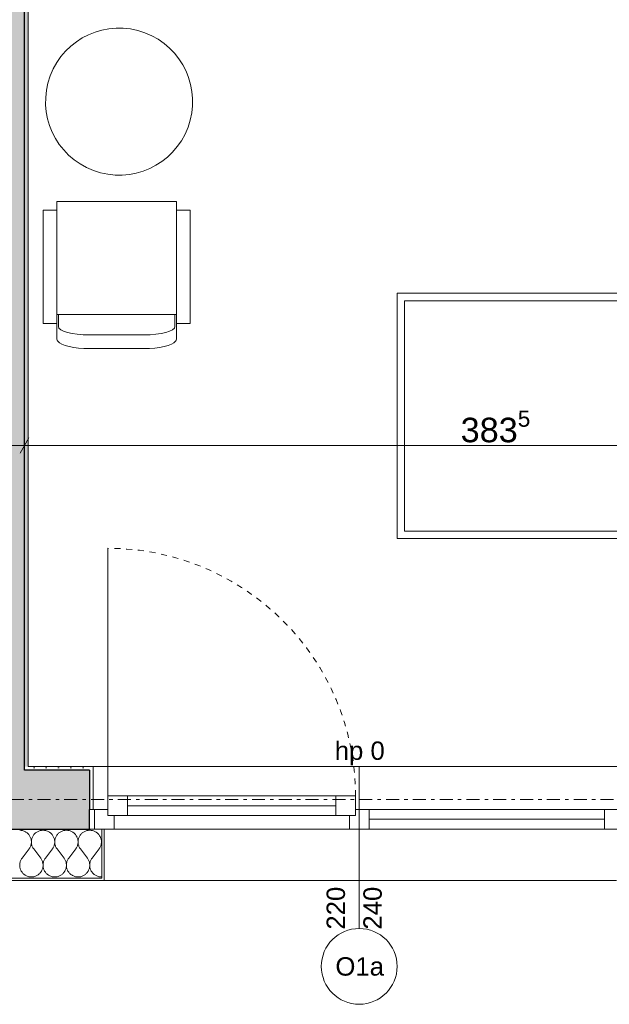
# Model space of a CAD drawing. Extents: x 100 to 2982, y 37 to 2050.
# Tile 101 of 135: x 1750 to 1991, y 524 to 926. Entities that reach past the tile are written whole.
import ezdxf
from ezdxf.xclip import XClip

# ---------------------------------------------------------------- set-up
doc = ezdxf.new("R2010")
doc.units = 0
doc.header["$MEASUREMENT"] = 0
doc.header["$XCLIPFRAME"] = 0
doc.linetypes.add('Przerywana', pattern=[24, 12, -12])
doc.linetypes.add('Przerywana podwójnie', pattern=[54.680554, 26.458333, -10.583333, 7.055556, -10.583333])
for name, color, linetype in [('299-A Wymiary Opisy', 7, 'Continuous'), ('320-W Umeblowanie', 7, 'Continuous'), ('410-K Osie', 7, 'Continuous'), ('420-K Ściany', 7, 'Continuous'), ('820-G Rysunki Obrazki', 7, 'Continuous'), ('Okna ARCHICADa', 7, 'Continuous'), ('Znaczniki okien ARCHICADa', 7, 'Continuous')]:
    doc.layers.add(name, color=color, linetype=linetype)
doc.styles.add('STYL_AUTOMATYCZNY_3', font='txt')
pattern_1 = [(0, (-18316.349, -206.5255), (0, 8.660254), [0, -5]), (0, (-18313.849, -202.195), (0, 8.660254), [0, -5])]

# ---------------------------------------------------------------- blocks, each defined once
blk = doc.blocks.new('*X15')
at = {"layer": '420-K Ściany', "color": 174, "linetype": 'Continuous', "lineweight": 5, "ltscale": 0.2}
for p, q in [((1750.62, 595.02), (1750.32, 595.03)), ((1750.92, 594.99), (1750.62, 595.02)), ((1751.22, 594.95), (1750.92, 594.99)), ((1751.51, 594.88), (1751.22, 594.95)), ((1751.8, 594.8), (1751.51, 594.88)), ((1752.08, 594.69), (1751.8, 594.8)), ((1752.36, 594.57), (1752.08, 594.69)), ((1752.63, 594.44), (1752.36, 594.57)), ((1752.89, 594.28), (1752.63, 594.44)), ((1757.53, 594.44), (1757.27, 594.28)), ((1757.8, 594.57), (1757.53, 594.44)), ((1758.08, 594.69), (1757.8, 594.57)), ((1758.36, 594.8), (1758.08, 594.69)), ((1758.65, 594.88), (1758.36, 594.8)), ((1758.94, 594.95), (1758.65, 594.88)), ((1759.24, 594.99), (1758.94, 594.95)), ((1759.54, 595.02), (1759.24, 594.99)), ((1759.84, 595.03), (1759.54, 595.02)), ((1760.14, 595.02), (1759.84, 595.03)), ((1760.44, 594.99), (1760.14, 595.02)), ((1760.74, 594.95), (1760.44, 594.99)), ((1761.03, 594.88), (1760.74, 594.95)), ((1761.32, 594.8), (1761.03, 594.88)), ((1761.61, 594.69), (1761.32, 594.8)), ((1761.88, 594.57), (1761.61, 594.69)), ((1762.15, 594.44), (1761.88, 594.57)), ((1762.41, 594.28), (1762.15, 594.44)), ((1767.06, 594.44), (1766.8, 594.28)), ((1767.32, 594.57), (1767.06, 594.44)), ((1767.6, 594.69), (1767.32, 594.57)), ((1767.88, 594.8), (1767.6, 594.69)), ((1768.17, 594.88), (1767.88, 594.8)), ((1768.47, 594.95), (1768.17, 594.88)), ((1768.76, 594.99), (1768.47, 594.95)), ((1769.06, 595.02), (1768.76, 594.99)), ((1769.37, 595.03), (1769.06, 595.02)), ((1769.67, 595.02), (1769.37, 595.03)), ((1769.97, 594.99), (1769.67, 595.02)), ((1770.26, 594.95), (1769.97, 594.99)), ((1770.56, 594.88), (1770.26, 594.95)), ((1770.85, 594.8), (1770.56, 594.88)), ((1771.13, 594.69), (1770.85, 594.8)), ((1771.41, 594.57), (1771.13, 594.69)), ((1771.67, 594.44), (1771.41, 594.57)), ((1771.93, 594.28), (1771.67, 594.44)), ((1776.58, 594.44), (1776.32, 594.28)), ((1776.85, 594.57), (1776.58, 594.44)), ((1777.12, 594.69), (1776.85, 594.57)), ((1777.41, 594.8), (1777.12, 594.69)), ((1777.7, 594.88), (1777.41, 594.8)), ((1777.99, 594.95), (1777.7, 594.88)), ((1778.29, 594.99), (1777.99, 594.95)), ((1778.59, 595.02), (1778.29, 594.99)), ((1778.89, 595.03), (1778.59, 595.02)), ((1779.19, 595.02), (1778.89, 595.03)), ((1779.49, 594.99), (1779.19, 595.02)), ((1779.79, 594.95), (1779.49, 594.99)), ((1780.08, 594.88), (1779.79, 594.95)), ((1780.37, 594.8), (1780.08, 594.88)), ((1780.65, 594.69), (1780.37, 594.8)), ((1780.93, 594.57), (1780.65, 594.69)), ((1781.2, 594.44), (1780.93, 594.57)), ((1781.46, 594.28), (1781.2, 594.44)), ((1753.13, 594.11), (1752.89, 594.28)), ((1753.37, 593.93), (1753.13, 594.11)), ((1753.6, 593.73), (1753.37, 593.93)), ((1753.81, 593.51), (1753.6, 593.73)), ((1754.01, 593.28), (1753.81, 593.51)), ((1754.19, 593.04), (1754.01, 593.28)), ((1754.36, 592.79), (1754.19, 593.04)), ((1754.51, 592.53), (1754.36, 592.79)), ((1754.64, 592.26), (1754.51, 592.53)), ((1754.76, 591.99), (1754.64, 592.26)), ((1754.86, 591.7), (1754.76, 591.99)), ((1754.94, 591.41), (1754.86, 591.7)), ((1755, 591.12), (1754.94, 591.41)), ((1755.05, 590.82), (1755, 591.12)), ((1755.07, 590.52), (1755.05, 590.82)), ((1755.08, 590.22), (1755.07, 590.52)), ((1755.09, 590.52), (1755.08, 590.22)), ((1755.11, 590.82), (1755.09, 590.52)), ((1755.16, 591.12), (1755.11, 590.82)), ((1755.22, 591.41), (1755.16, 591.12)), ((1755.3, 591.7), (1755.22, 591.41)), ((1755.4, 591.99), (1755.3, 591.7)), ((1755.52, 592.26), (1755.4, 591.99)), ((1755.65, 592.53), (1755.52, 592.26)), ((1755.8, 592.79), (1755.65, 592.53)), ((1755.97, 593.04), (1755.8, 592.79)), ((1756.15, 593.28), (1755.97, 593.04)), ((1756.35, 593.51), (1756.15, 593.28)), ((1756.56, 593.73), (1756.35, 593.51)), ((1756.79, 593.93), (1756.56, 593.73)), ((1757.03, 594.11), (1756.79, 593.93)), ((1757.27, 594.28), (1757.03, 594.11)), ((1762.66, 594.11), (1762.41, 594.28)), ((1762.89, 593.93), (1762.66, 594.11)), ((1763.12, 593.73), (1762.89, 593.93)), ((1763.33, 593.51), (1763.12, 593.73)), ((1763.53, 593.28), (1763.33, 593.51)), ((1763.71, 593.04), (1763.53, 593.28)), ((1763.88, 592.79), (1763.71, 593.04)), ((1764.03, 592.53), (1763.88, 592.79)), ((1764.17, 592.26), (1764.03, 592.53)), ((1764.28, 591.99), (1764.17, 592.26)), ((1764.38, 591.7), (1764.28, 591.99)), ((1764.46, 591.41), (1764.38, 591.7)), ((1764.53, 591.12), (1764.46, 591.41)), ((1764.57, 590.82), (1764.53, 591.12)), ((1764.6, 590.52), (1764.57, 590.82)), ((1764.61, 590.52), (1764.6, 590.22)), ((1764.6, 590.22), (1764.6, 590.52)), ((1764.64, 590.82), (1764.61, 590.52)), ((1764.68, 591.12), (1764.64, 590.82)), ((1764.74, 591.41), (1764.68, 591.12)), ((1764.82, 591.7), (1764.74, 591.41)), ((1764.92, 591.99), (1764.82, 591.7)), ((1765.04, 592.26), (1764.92, 591.99)), ((1765.18, 592.53), (1765.04, 592.26)), ((1765.33, 592.79), (1765.18, 592.53)), ((1765.49, 593.04), (1765.33, 592.79)), ((1765.68, 593.28), (1765.49, 593.04)), ((1765.88, 593.51), (1765.68, 593.28)), ((1766.09, 593.73), (1765.88, 593.51)), ((1766.31, 593.93), (1766.09, 593.73)), ((1766.55, 594.11), (1766.31, 593.93)), ((1766.8, 594.28), (1766.55, 594.11)), ((1772.18, 594.11), (1771.93, 594.28)), ((1772.42, 593.93), (1772.18, 594.11)), ((1772.64, 593.73), (1772.42, 593.93)), ((1772.86, 593.51), (1772.64, 593.73)), ((1773.05, 593.28), (1772.86, 593.51)), ((1773.24, 593.04), (1773.05, 593.28)), ((1773.4, 592.79), (1773.24, 593.04)), ((1773.56, 592.53), (1773.4, 592.79)), ((1773.69, 592.26), (1773.56, 592.53)), ((1773.81, 591.99), (1773.69, 592.26)), ((1773.91, 591.7), (1773.81, 591.99)), ((1773.99, 591.41), (1773.91, 591.7)), ((1774.05, 591.12), (1773.99, 591.41)), ((1774.1, 590.82), (1774.05, 591.12)), ((1774.12, 590.52), (1774.1, 590.82)), ((1774.13, 590.22), (1774.12, 590.52)), ((1774.16, 590.82), (1774.13, 590.52)), ((1774.13, 590.52), (1774.13, 590.22)), ((1774.2, 591.12), (1774.16, 590.82)), ((1774.27, 591.41), (1774.2, 591.12)), ((1774.35, 591.7), (1774.27, 591.41)), ((1774.45, 591.99), (1774.35, 591.7)), ((1774.56, 592.26), (1774.45, 591.99)), ((1774.7, 592.53), (1774.56, 592.26)), ((1774.85, 592.79), (1774.7, 592.53)), ((1775.02, 593.04), (1774.85, 592.79)), ((1775.2, 593.28), (1775.02, 593.04)), ((1775.4, 593.51), (1775.2, 593.28)), ((1775.61, 593.73), (1775.4, 593.51)), ((1775.84, 593.93), (1775.61, 593.73)), ((1776.07, 594.11), (1775.84, 593.93)), ((1776.32, 594.28), (1776.07, 594.11)), ((1781.7, 594.11), (1781.46, 594.28)), ((1781.94, 593.93), (1781.7, 594.11)), ((1782.17, 593.73), (1781.94, 593.93)), ((1782.38, 593.51), (1782.17, 593.73)), ((1782.58, 593.28), (1782.38, 593.51)), ((1782.76, 593.04), (1782.58, 593.28)), ((1782.93, 592.79), (1782.76, 593.04)), ((1783.08, 592.53), (1782.93, 592.79)), ((1783.21, 592.26), (1783.08, 592.53)), ((1783.33, 591.99), (1783.21, 592.26)), ((1783.43, 591.7), (1783.33, 591.99)), ((1783.51, 591.41), (1783.43, 591.7)), ((1783.58, 591.12), (1783.51, 591.41)), ((1783.62, 590.82), (1783.58, 591.12)), ((1783.64, 590.52), (1783.62, 590.82)), ((1783.65, 590.22), (1783.64, 590.52)), ((1783.66, 590.52), (1783.65, 590.22)), ((1783.68, 590.82), (1783.66, 590.52)), ((1783.73, 591.12), (1783.68, 590.82)), ((1783.79, 591.41), (1783.73, 591.12)), ((1783.8, 591.45), (1783.79, 591.41)), ((1751.27, 583.6), (1754.13, 587.41)), ((1754.13, 587.41), (1754.3, 587.66)), ((1754.3, 587.66), (1754.46, 587.92)), ((1754.46, 587.92), (1754.6, 588.18)), ((1754.6, 588.18), (1754.72, 588.46)), ((1754.72, 588.46), (1754.83, 588.74)), ((1754.83, 588.74), (1754.91, 589.03)), ((1754.91, 589.03), (1754.98, 589.32)), ((1754.98, 589.32), (1755.03, 589.62)), ((1755.03, 589.62), (1755.07, 589.92)), ((1755.07, 589.92), (1755.08, 590.22)), ((1755.08, 590.22), (1755.09, 589.92)), ((1755.09, 589.92), (1755.12, 589.62)), ((1755.12, 589.62), (1755.18, 589.32)), ((1755.18, 589.32), (1755.24, 589.03)), ((1755.24, 589.03), (1755.33, 588.74)), ((1755.33, 588.74), (1755.44, 588.46)), ((1755.44, 588.46), (1755.56, 588.18)), ((1755.56, 588.18), (1755.7, 587.92)), ((1755.7, 587.92), (1755.86, 587.66)), ((1755.86, 587.66), (1756.03, 587.41)), ((1758.89, 583.6), (1756.03, 587.41)), ((1760.79, 583.6), (1763.65, 587.41)), ((1763.65, 587.41), (1763.82, 587.66)), ((1763.82, 587.66), (1763.98, 587.92)), ((1763.98, 587.92), (1764.12, 588.18)), ((1764.12, 588.18), (1764.25, 588.46)), ((1764.25, 588.46), (1764.35, 588.74)), ((1764.35, 588.74), (1764.44, 589.03)), ((1764.44, 589.03), (1764.51, 589.32)), ((1764.51, 589.32), (1764.56, 589.62)), ((1764.56, 589.62), (1764.59, 589.92)), ((1764.59, 589.92), (1764.6, 590.22)), ((1764.6, 590.22), (1764.62, 589.92)), ((1764.62, 589.92), (1764.65, 589.62)), ((1764.65, 589.62), (1764.7, 589.32)), ((1764.7, 589.32), (1764.77, 589.03)), ((1764.77, 589.03), (1764.86, 588.74)), ((1764.86, 588.74), (1764.96, 588.46)), ((1764.96, 588.46), (1765.09, 588.18)), ((1765.09, 588.18), (1765.23, 587.92)), ((1765.23, 587.92), (1765.38, 587.66)), ((1765.38, 587.66), (1765.56, 587.41)), ((1768.41, 583.6), (1765.56, 587.41)), ((1770.32, 583.6), (1773.17, 587.41)), ((1773.17, 587.41), (1773.35, 587.66)), ((1773.35, 587.66), (1773.51, 587.92)), ((1773.51, 587.92), (1773.65, 588.18)), ((1773.65, 588.18), (1773.77, 588.46)), ((1773.77, 588.46), (1773.87, 588.74)), ((1773.87, 588.74), (1773.96, 589.03)), ((1773.96, 589.03), (1774.03, 589.32)), ((1774.03, 589.32), (1774.08, 589.62)), ((1774.08, 589.62), (1774.11, 589.92)), ((1774.11, 589.92), (1774.13, 590.22)), ((1774.13, 590.22), (1774.14, 589.92)), ((1774.14, 589.92), (1774.17, 589.62)), ((1774.17, 589.62), (1774.22, 589.32)), ((1774.22, 589.32), (1774.29, 589.03)), ((1774.29, 589.03), (1774.38, 588.74)), ((1774.38, 588.74), (1774.49, 588.46)), ((1774.49, 588.46), (1774.61, 588.18)), ((1774.61, 588.18), (1774.75, 587.92)), ((1774.75, 587.92), (1774.91, 587.66)), ((1774.91, 587.66), (1775.08, 587.41)), ((1777.94, 583.6), (1775.08, 587.41)), ((1779.84, 583.6), (1782.7, 587.41)), ((1782.7, 587.41), (1782.87, 587.66)), ((1782.87, 587.66), (1783.03, 587.92)), ((1783.03, 587.92), (1783.17, 588.18)), ((1783.17, 588.18), (1783.29, 588.46)), ((1783.29, 588.46), (1783.4, 588.74)), ((1783.4, 588.74), (1783.49, 589.03)), ((1783.49, 589.03), (1783.56, 589.32)), ((1783.56, 589.32), (1783.61, 589.62)), ((1783.61, 589.62), (1783.64, 589.92)), ((1783.64, 589.92), (1783.65, 590.22)), ((1783.65, 590.22), (1783.66, 589.92)), ((1783.66, 589.92), (1783.7, 589.62)), ((1783.7, 589.62), (1783.75, 589.32)), ((1783.75, 589.32), (1783.8, 589.09)), ((1750.67, 582.54), (1750.56, 582.26)), ((1750.79, 582.82), (1750.67, 582.54)), ((1750.94, 583.09), (1750.79, 582.82)), ((1751.09, 583.35), (1750.94, 583.09)), ((1751.27, 583.6), (1751.09, 583.35)), ((1759.06, 583.35), (1758.89, 583.6)), ((1759.22, 583.09), (1759.06, 583.35)), ((1759.37, 582.82), (1759.22, 583.09)), ((1759.49, 582.54), (1759.37, 582.82)), ((1759.6, 582.26), (1759.49, 582.54)), ((1760.19, 582.54), (1760.09, 582.26)), ((1760.32, 582.82), (1760.19, 582.54)), ((1760.46, 583.09), (1760.32, 582.82)), ((1760.62, 583.35), (1760.46, 583.09)), ((1760.79, 583.6), (1760.62, 583.35)), ((1768.59, 583.35), (1768.41, 583.6)), ((1768.75, 583.09), (1768.59, 583.35)), ((1768.89, 582.82), (1768.75, 583.09)), ((1769.01, 582.54), (1768.89, 582.82)), ((1769.12, 582.26), (1769.01, 582.54)), ((1769.72, 582.54), (1769.61, 582.26)), ((1769.84, 582.82), (1769.72, 582.54)), ((1769.98, 583.09), (1769.84, 582.82)), ((1770.14, 583.35), (1769.98, 583.09)), ((1770.32, 583.6), (1770.14, 583.35)), ((1778.11, 583.35), (1777.94, 583.6)), ((1778.27, 583.09), (1778.11, 583.35)), ((1778.41, 582.82), (1778.27, 583.09)), ((1778.54, 582.54), (1778.41, 582.82)), ((1778.64, 582.26), (1778.54, 582.54)), ((1779.24, 582.54), (1779.13, 582.26)), ((1779.37, 582.82), (1779.24, 582.54)), ((1779.51, 583.09), (1779.37, 582.82)), ((1779.67, 583.35), (1779.51, 583.09)), ((1779.84, 583.6), (1779.67, 583.35)), ((1750.33, 581.06), (1750.32, 580.75)), ((1750.32, 580.75), (1750.33, 580.45)), ((1750.36, 581.36), (1750.33, 581.06)), ((1750.33, 580.45), (1750.36, 580.15)), ((1750.41, 581.67), (1750.36, 581.36)), ((1750.36, 580.15), (1750.4, 579.84)), ((1750.4, 579.84), (1750.47, 579.55)), ((1750.48, 581.96), (1750.41, 581.67)), ((1750.47, 579.55), (1750.56, 579.25)), ((1750.56, 582.26), (1750.48, 581.96)), ((1750.56, 579.25), (1750.66, 578.97)), ((1750.66, 578.97), (1750.79, 578.69)), ((1750.79, 578.69), (1750.93, 578.41)), ((1750.93, 578.41), (1751.09, 578.15)), ((1759.07, 578.15), (1759.23, 578.41)), ((1759.23, 578.41), (1759.37, 578.69)), ((1759.37, 578.69), (1759.5, 578.97)), ((1759.5, 578.97), (1759.6, 579.25)), ((1759.68, 581.96), (1759.6, 582.26)), ((1759.6, 579.25), (1759.69, 579.55)), ((1759.75, 581.67), (1759.68, 581.96)), ((1759.69, 579.55), (1759.76, 579.84)), ((1759.8, 581.36), (1759.75, 581.67)), ((1759.76, 579.84), (1759.8, 580.15)), ((1759.83, 581.06), (1759.8, 581.36)), ((1759.8, 580.15), (1759.83, 580.45)), ((1759.84, 580.75), (1759.83, 581.06)), ((1759.83, 580.45), (1759.84, 580.75)), ((1759.85, 581.06), (1759.84, 580.75)), ((1759.84, 580.75), (1759.85, 580.45)), ((1759.88, 581.36), (1759.85, 581.06)), ((1759.85, 580.45), (1759.88, 580.15)), ((1759.93, 581.67), (1759.88, 581.36)), ((1759.88, 580.15), (1759.93, 579.84)), ((1760, 581.96), (1759.93, 581.67)), ((1759.93, 579.84), (1760, 579.55)), ((1760.09, 582.26), (1760, 581.96)), ((1760, 579.55), (1760.08, 579.25)), ((1760.08, 579.25), (1760.19, 578.97)), ((1760.19, 578.97), (1760.31, 578.69)), ((1760.31, 578.69), (1760.45, 578.41)), ((1760.45, 578.41), (1760.61, 578.15)), ((1768.6, 578.15), (1768.76, 578.41)), ((1768.76, 578.41), (1768.9, 578.69)), ((1768.9, 578.69), (1769.02, 578.97)), ((1769.02, 578.97), (1769.12, 579.25)), ((1769.21, 581.96), (1769.12, 582.26)), ((1769.12, 579.25), (1769.21, 579.55)), ((1769.28, 581.67), (1769.21, 581.96)), ((1769.21, 579.55), (1769.28, 579.84)), ((1769.33, 581.36), (1769.28, 581.67)), ((1769.28, 579.84), (1769.33, 580.15)), ((1769.36, 581.06), (1769.33, 581.36)), ((1769.33, 580.15), (1769.36, 580.45)), ((1769.37, 580.75), (1769.36, 581.06)), ((1769.36, 580.45), (1769.37, 580.75)), ((1769.38, 581.06), (1769.37, 580.75)), ((1769.37, 580.75), (1769.37, 580.45)), ((1769.37, 580.45), (1769.4, 580.15)), ((1769.41, 581.36), (1769.38, 581.06)), ((1769.4, 580.15), (1769.45, 579.84)), ((1769.45, 581.67), (1769.41, 581.36)), ((1769.52, 581.96), (1769.45, 581.67)), ((1769.45, 579.84), (1769.52, 579.55)), ((1769.61, 582.26), (1769.52, 581.96)), ((1769.52, 579.55), (1769.61, 579.25)), ((1769.61, 579.25), (1769.71, 578.97)), ((1769.71, 578.97), (1769.83, 578.69)), ((1769.83, 578.69), (1769.98, 578.41)), ((1769.98, 578.41), (1770.13, 578.15)), ((1778.12, 578.15), (1778.28, 578.41)), ((1778.28, 578.41), (1778.42, 578.69)), ((1778.42, 578.69), (1778.54, 578.97)), ((1778.54, 578.97), (1778.65, 579.25)), ((1778.73, 581.96), (1778.64, 582.26)), ((1778.65, 579.25), (1778.74, 579.55)), ((1778.8, 581.67), (1778.73, 581.96)), ((1778.74, 579.55), (1778.8, 579.84)), ((1778.85, 581.36), (1778.8, 581.67)), ((1778.8, 579.84), (1778.85, 580.15)), ((1778.88, 581.06), (1778.85, 581.36)), ((1778.85, 580.15), (1778.88, 580.45)), ((1778.89, 580.75), (1778.88, 581.06)), ((1778.88, 580.45), (1778.89, 580.75)), ((1778.9, 581.06), (1778.89, 580.75)), ((1778.89, 580.75), (1778.9, 580.45)), ((1778.93, 581.36), (1778.9, 581.06)), ((1778.9, 580.45), (1778.93, 580.15)), ((1778.98, 581.67), (1778.93, 581.36)), ((1778.93, 580.15), (1778.98, 579.84)), ((1779.05, 581.96), (1778.98, 581.67)), ((1778.98, 579.84), (1779.04, 579.55)), ((1779.04, 579.55), (1779.13, 579.25)), ((1779.13, 582.26), (1779.05, 581.96)), ((1779.13, 579.25), (1779.23, 578.97)), ((1779.23, 578.97), (1779.36, 578.69)), ((1779.36, 578.69), (1779.5, 578.41)), ((1779.5, 578.41), (1779.66, 578.15)), ((1751.09, 578.15), (1751.26, 577.9)), ((1751.26, 577.9), (1751.45, 577.66)), ((1751.45, 577.66), (1751.66, 577.44)), ((1751.66, 577.44), (1751.88, 577.22)), ((1751.88, 577.22), (1752.11, 577.03)), ((1752.11, 577.03), (1752.35, 576.84)), ((1752.35, 576.84), (1752.61, 576.68)), ((1752.61, 576.68), (1752.87, 576.53)), ((1752.87, 576.53), (1753.15, 576.39)), ((1753.15, 576.39), (1753.43, 576.28)), ((1753.43, 576.28), (1753.72, 576.18)), ((1753.72, 576.18), (1754.02, 576.1)), ((1754.02, 576.1), (1754.32, 576.05)), ((1754.32, 576.05), (1754.62, 576.01)), ((1754.62, 576.01), (1754.93, 575.99)), ((1754.93, 575.99), (1755.23, 575.99)), ((1755.23, 575.99), (1755.54, 576.01)), ((1755.54, 576.01), (1755.84, 576.05)), ((1755.84, 576.05), (1756.14, 576.1)), ((1756.14, 576.1), (1756.44, 576.18)), ((1756.44, 576.18), (1756.73, 576.28)), ((1756.73, 576.28), (1757.01, 576.39)), ((1757.01, 576.39), (1757.28, 576.53)), ((1757.28, 576.53), (1757.55, 576.68)), ((1757.55, 576.68), (1757.81, 576.84)), ((1757.81, 576.84), (1758.05, 577.03)), ((1758.05, 577.03), (1758.28, 577.22)), ((1758.28, 577.22), (1758.5, 577.44)), ((1758.5, 577.44), (1758.71, 577.66)), ((1758.71, 577.66), (1758.9, 577.9)), ((1758.9, 577.9), (1759.07, 578.15)), ((1760.61, 578.15), (1760.78, 577.9)), ((1760.78, 577.9), (1760.97, 577.66)), ((1760.97, 577.66), (1761.18, 577.44)), ((1761.18, 577.44), (1761.4, 577.22)), ((1761.4, 577.22), (1761.63, 577.03)), ((1761.63, 577.03), (1761.88, 576.84)), ((1761.88, 576.84), (1762.13, 576.68)), ((1762.13, 576.68), (1762.4, 576.53)), ((1762.4, 576.53), (1762.67, 576.39)), ((1762.67, 576.39), (1762.96, 576.28)), ((1762.96, 576.28), (1763.25, 576.18)), ((1763.25, 576.18), (1763.54, 576.1)), ((1763.54, 576.1), (1763.84, 576.05)), ((1763.84, 576.05), (1764.15, 576.01)), ((1764.15, 576.01), (1764.45, 575.99)), ((1764.45, 575.99), (1764.76, 575.99)), ((1764.76, 575.99), (1765.06, 576.01)), ((1765.06, 576.01), (1765.36, 576.05)), ((1765.36, 576.05), (1765.66, 576.1)), ((1765.66, 576.1), (1765.96, 576.18)), ((1765.96, 576.18), (1766.25, 576.28)), ((1766.25, 576.28), (1766.53, 576.39)), ((1766.53, 576.39), (1766.81, 576.53)), ((1766.81, 576.53), (1767.07, 576.68)), ((1767.07, 576.68), (1767.33, 576.84)), ((1767.33, 576.84), (1767.58, 577.03)), ((1767.58, 577.03), (1767.81, 577.22)), ((1767.81, 577.22), (1768.03, 577.44)), ((1768.03, 577.44), (1768.23, 577.66)), ((1768.23, 577.66), (1768.42, 577.9)), ((1768.42, 577.9), (1768.6, 578.15)), ((1770.13, 578.15), (1770.31, 577.9)), ((1770.31, 577.9), (1770.5, 577.66)), ((1770.5, 577.66), (1770.7, 577.44)), ((1770.7, 577.44), (1770.92, 577.22)), ((1770.92, 577.22), (1771.16, 577.03)), ((1771.16, 577.03), (1771.4, 576.84)), ((1771.4, 576.84), (1771.66, 576.68)), ((1771.66, 576.68), (1771.92, 576.53)), ((1771.92, 576.53), (1772.2, 576.39)), ((1772.2, 576.39), (1772.48, 576.28)), ((1772.48, 576.28), (1772.77, 576.18)), ((1772.77, 576.18), (1773.07, 576.1)), ((1773.07, 576.1), (1773.37, 576.05)), ((1773.37, 576.05), (1773.67, 576.01)), ((1773.67, 576.01), (1773.97, 575.99)), ((1773.97, 575.99), (1774.28, 575.99)), ((1774.28, 575.99), (1774.59, 576.01)), ((1774.59, 576.01), (1774.89, 576.05)), ((1774.89, 576.05), (1775.19, 576.1)), ((1775.19, 576.1), (1775.48, 576.18)), ((1775.48, 576.18), (1775.77, 576.28)), ((1775.77, 576.28), (1776.06, 576.39)), ((1776.06, 576.39), (1776.33, 576.53)), ((1776.33, 576.53), (1776.6, 576.68)), ((1776.6, 576.68), (1776.85, 576.84)), ((1776.85, 576.84), (1777.1, 577.03)), ((1777.1, 577.03), (1777.33, 577.22)), ((1777.33, 577.22), (1777.55, 577.44)), ((1777.55, 577.44), (1777.76, 577.66)), ((1777.76, 577.66), (1777.95, 577.9)), ((1777.95, 577.9), (1778.12, 578.15)), ((1779.66, 578.15), (1779.83, 577.9)), ((1779.83, 577.9), (1780.02, 577.66)), ((1780.02, 577.66), (1780.23, 577.44)), ((1780.23, 577.44), (1780.45, 577.22)), ((1780.45, 577.22), (1780.68, 577.03)), ((1780.68, 577.03), (1780.92, 576.84)), ((1780.92, 576.84), (1781.18, 576.68)), ((1781.18, 576.68), (1781.45, 576.53)), ((1781.45, 576.53), (1781.72, 576.39)), ((1781.72, 576.39), (1782, 576.28)), ((1782, 576.28), (1782.29, 576.18)), ((1782.29, 576.18), (1782.59, 576.1)), ((1782.59, 576.1), (1782.89, 576.05)), ((1782.89, 576.05), (1783.19, 576.01)), ((1783.19, 576.01), (1783.5, 575.99)), ((1783.5, 575.99), (1783.8, 575.99))]:
    blk.add_line(p, q, dxfattribs=at)
blk = doc.blocks.new('Rysunek_1_1', base_point=(-18316.35, -206.53))
at = {"layer": '420-K Ściany', "linetype": 'Continuous', "lineweight": 13}
for points in [[(1728.3, 1179.01), (1728.3, 621.01), (1752.3, 621.01), (1752.3, 1179.01)], [(1752.3, 621.01), (1728.3, 621.01), (1728.3, 619.51), (1752.3, 619.51)], [(1752.3, 619.51), (1728.3, 619.51), (1728.3, 595.51), (1752.3, 595.51)], [(1752.3, 619.51), (1752.3, 595.51), (1778.8, 595.51), (1778.8, 603.51), (1778.8, 619.51)]]:
    blk.add_hatch(color=62, dxfattribs=at).paths.add_polyline_path(points)
at = {"layer": '420-K Ściany', "linetype": 'Continuous', "lineweight": 5}
h = blk.add_hatch(dxfattribs=at)
h.set_pattern_fill('Tynk_0001', color=180, style=0, pattern_type=2)
h.set_pattern_definition(pattern_1)
h.paths.add_polyline_path([(1753.8, 621.01), (1753.8, 1179.01), (1752.3, 1179.01), (1752.3, 621.01)])
h = blk.add_hatch(dxfattribs=at)
h.set_pattern_fill('Tynk_0001', color=180, style=0, pattern_type=2)
h.set_pattern_definition(pattern_1)
h.paths.add_polyline_path([(1753.8, 621.01), (1752.3, 621.01), (1752.3, 619.51), (1753.8, 619.51)])
h = blk.add_hatch(dxfattribs=at)
h.set_pattern_fill('Tynk_0001', color=180, style=0, pattern_type=2)
h.set_pattern_definition(pattern_1)
h.paths.add_polyline_path([(1753.8, 621.01), (1753.8, 619.51), (1778.8, 619.51), (1778.8, 621.01)])
h = blk.add_hatch(dxfattribs=at)
h.set_pattern_fill('Tynk_0001', color=180, style=0, pattern_type=2)
h.set_pattern_definition(pattern_1)
h.paths.add_polyline_path([(1778.8, 621.01), (1778.8, 619.51), (1778.8, 603.51), (1780.3, 603.51), (1780.3, 621.01)])
h = blk.add_hatch(dxfattribs=at)
h.set_pattern_fill('Tynk_0001', color=176, style=0, pattern_type=2)
h.set_pattern_definition(pattern_1)
h.paths.add_polyline_path([(1784.8, 574.51), (1784.8, 595.51), (1783.8, 595.51), (1783.8, 575.51), (1783.8, 574.51)])
h = blk.add_hatch(dxfattribs=at)
h.set_pattern_fill('Tynk_0001', color=176, style=0, pattern_type=2)
h.set_pattern_definition(pattern_1)
h.paths.add_polyline_path([(1584.8, 574.51), (1783.8, 574.51), (1783.8, 575.51), (1584.8, 575.51)])
at = {"layer": '299-A Wymiary Opisy', "color": 45, "linetype": 'Continuous', "lineweight": 15, "ltscale": 0.2}
blk.add_line((1754.11, 755.08), (1750.5, 748.83), dxfattribs=at)
at = {"layer": '299-A Wymiary Opisy', "color": 85, "linetype": 'Continuous', "lineweight": 13, "ltscale": 0.2}
for p, q in [((1752.3, 747.27), (1752.3, 756.64)), ((1728.3, 751.95), (1752.3, 751.95)), ((1752.3, 751.95), (2135.8, 751.95))]:
    blk.add_line(p, q, dxfattribs=at)
at = {"layer": '320-W Umeblowanie', "color": 4, "linetype": 'Continuous', "lineweight": 13, "ltscale": 0.2}
for p, q in [((1765.42, 847.9), (1765.42, 801.75)), ((1814.31, 847.9), (1814.31, 801.75)), ((1904.3, 714.01), (1904.3, 814.01)), ((1904.3, 814.01), (2134.3, 814.01)), ((1765.42, 805.35), (1814.31, 805.35)), ((1766.09, 805.35), (1766.09, 800.5)), ((1813.64, 805.35), (1813.64, 800.5)), ((1778.75, 797.04), (1800.98, 797.04)), ((2134.3, 714.01), (1904.3, 714.01))]:
    blk.add_line(p, q, dxfattribs=at)
at = {"layer": '320-W Umeblowanie', "color": 4, "linetype": 'Continuous', "lineweight": 13, "ltscale": 0.2, "flags": 128}
blk.add_lwpolyline([(1818.98, 881.71, 1), (1762.77, 902.69, 1)], format="xyb", close=True, dxfattribs=at)
for points in [[(1800.96, 791.5), (1778.78, 791.5), (1776.53, 791.56), (1774.36, 791.71), (1772.34, 791.97), (1770.5, 792.31), (1770.43, 792.33), (1768.84, 792.76), (1767.54, 793.26), (1767.45, 793.31), (1766.49, 793.87), (1766.41, 793.93), (1765.82, 794.53), (1765.74, 794.62), (1765.69, 794.71), (1765.65, 794.82), (1765.44, 795.45), (1765.42, 795.56), (1765.42, 795.62), (1765.42, 801.74), (1759.87, 801.74), (1759.87, 847.89), (1765.42, 847.89), (1765.42, 851.5), (1814.31, 851.5), (1814.31, 847.89), (1819.87, 847.89), (1819.87, 801.74), (1814.31, 801.74), (1814.31, 795.62), (1814.31, 795.56), (1814.29, 795.45), (1814.09, 794.82), (1814.05, 794.71), (1813.99, 794.62), (1813.91, 794.53), (1813.32, 793.93), (1813.24, 793.87), (1812.28, 793.31), (1812.19, 793.26), (1810.89, 792.76), (1809.3, 792.33), (1809.23, 792.31), (1807.4, 791.97), (1805.37, 791.71), (1803.21, 791.56)], [(1907.3, 717.01), (1907.3, 811.01), (2072.3, 811.01), (2090.3, 793.01), (2090.3, 717.01)]]:
    blk.add_lwpolyline(points, close=True, dxfattribs=at)
at = {"layer": '320-W Umeblowanie', "color": 4, "linetype": 'Continuous', "lineweight": 13, "ltscale": 0.2}
for centre, start_param, end_param in [((1778.75, 800.5), 3.141593, 4.712389), ((1800.98, 800.5), 4.712389, 6.283185)]:
    blk.add_ellipse(centre, major_axis=(12.67, 0), ratio=0.273279, start_param=start_param, end_param=end_param, dxfattribs=at)
at = {"layer": '410-K Osie', "color": 4, "linetype": 'Przerywana podwójnie', "lineweight": 13, "ltscale": 0.2}
blk.add_line((587.42, 607.51), (2253.56, 607.51), dxfattribs=at)
blk.add_line((587.42, 607.51), (2253.56, 607.51), dxfattribs=at)
at = {"layer": '420-K Ściany', "color": 27, "linetype": 'Continuous', "lineweight": 25, "ltscale": 0.2}
for p, q in [((1752.3, 621.01), (1752.3, 1179.01)), ((1752.3, 619.51), (1752.3, 621.01)), ((1752.3, 619.51), (1752.3, 621.01)), ((1778.8, 619.51), (1752.3, 619.51)), ((1778.8, 619.51), (1778.8, 603.51)), ((1778.8, 595.51), (1778.8, 603.51)), ((1728.3, 595.51), (1752.3, 595.51)), ((1752.3, 595.51), (1778.8, 595.51))]:
    blk.add_line(p, q, dxfattribs=at)
at = {"layer": '420-K Ściany', "color": 47, "linetype": 'Continuous', "lineweight": 15, "ltscale": 0.2}
for p, q in [((1778.8, 621.01), (1780.3, 621.01)), ((1780.3, 603.51), (1780.3, 621.01)), ((1778.8, 603.51), (1780.3, 603.51)), ((1783.8, 595.51), (1778.8, 595.51)), ((1783.8, 595.51), (1784.8, 595.51)), ((1784.8, 595.51), (1784.8, 574.51)), ((1783.8, 574.51), (1784.8, 574.51))]:
    blk.add_line(p, q, dxfattribs=at)
at = {"layer": '420-K Ściany', "color": 67, "linetype": 'Continuous', "lineweight": 13, "ltscale": 0.2}
for p, q in [((1783.8, 575.51), (1783.8, 595.51)), ((1584.8, 575.51), (1783.8, 575.51))]:
    blk.add_line(p, q, dxfattribs=at)
at = {"layer": '420-K Ściany', "color": 47, "linetype": 'Continuous', "lineweight": 15, "ltscale": 0.2, "flags": 128}
for points in [[(1753.8, 621.01), (1753.8, 1179.01)], [(1778.8, 621.01), (1753.8, 621.01)], [(1584.8, 574.51), (1783.8, 574.51)]]:
    blk.add_lwpolyline(points, dxfattribs=at)
at = {"layer": 'Okna ARCHICADa', "color": 161, "linetype": 'Continuous', "lineweight": 5, "ltscale": 0.2}
blk.add_line((1786.3, 609.01), (1786.3, 710.01), dxfattribs=at)
at = {"layer": 'Okna ARCHICADa', "color": 47, "linetype": 'Continuous', "lineweight": 15, "ltscale": 0.2}
for p, q in [((1778.8, 621.01), (1780.3, 621.01)), ((1780.3, 603.51), (1780.3, 621.01)), ((1783.8, 595.51), (1778.8, 595.51)), ((1783.8, 595.51), (1778.8, 595.51)), ((1784.8, 595.51), (1784.8, 574.51)), ((1783.8, 574.51), (1784.8, 574.51))]:
    blk.add_line(p, q, dxfattribs=at)
at = {"layer": 'Okna ARCHICADa', "color": 3, "linetype": 'Continuous', "lineweight": 13, "ltscale": 0.2}
for p, q in [((1997.3, 621.01), (1780.3, 621.01)), ((1879.3, 609.01), (1794.3, 609.01)), ((1988.8, 603.51), (1892.8, 603.51)), ((1988.8, 599.51), (1892.8, 599.51)), ((1788.8, 595.51), (1884.8, 595.51)), ((1892.8, 595.51), (1988.8, 595.51)), ((1993.8, 574.51), (1783.8, 574.51)), ((1783.8, 574.51), (1783.8, 574.51))]:
    blk.add_line(p, q, dxfattribs=at)
at = {"layer": 'Okna ARCHICADa', "color": 23, "linetype": 'Continuous', "lineweight": 15, "ltscale": 0.2}
for p, q in [((1794.3, 609.01), (1786.3, 609.01)), ((1786.3, 609.01), (1786.3, 601.01)), ((1794.3, 601.01), (1794.3, 609.01)), ((1879.3, 609.01), (1794.3, 609.01)), ((1887.3, 609.01), (1879.3, 609.01)), ((1879.3, 609.01), (1879.3, 601.01)), ((1887.3, 601.01), (1887.3, 609.01)), ((1780.8, 603.51), (1778.8, 603.51)), ((1786.3, 603.51), (1780.8, 603.51)), ((1780.8, 595.51), (1780.8, 603.51)), ((1786.3, 601.01), (1786.3, 603.51)), ((1879.3, 605.01), (1794.3, 605.01)), ((1888.8, 603.51), (1887.3, 603.51)), ((1887.3, 603.51), (1887.3, 601.01)), ((1892.8, 603.51), (1888.8, 603.51)), ((1892.8, 595.51), (1892.8, 603.51)), ((1996.8, 603.51), (1988.8, 603.51)), ((1988.8, 603.51), (1988.8, 595.51)), ((1788.8, 601.01), (1786.3, 601.01)), ((1786.3, 601.01), (1794.3, 601.01)), ((1788.8, 595.51), (1788.8, 601.01)), ((1794.3, 601.01), (1879.3, 601.01)), ((1879.3, 601.01), (1887.3, 601.01)), ((1887.3, 601.01), (1884.8, 601.01)), ((1884.8, 601.01), (1884.8, 595.51)), ((1778.8, 595.51), (1780.8, 595.51)), ((1780.8, 595.51), (1788.8, 595.51)), ((1884.8, 595.51), (1888.8, 595.51)), ((1888.8, 595.51), (1892.8, 595.51)), ((1988.8, 595.51), (1996.8, 595.51))]:
    blk.add_line(p, q, dxfattribs=at)
at = {"layer": 'Okna ARCHICADa', "color": 27, "linetype": 'Continuous', "lineweight": 25, "ltscale": 0.2}
blk.add_line((1778.8, 595.51), (1778.8, 603.51), dxfattribs=at)
blk.add_line((1778.8, 595.51), (1778.8, 603.51), dxfattribs=at)
at = {"layer": 'Okna ARCHICADa', "color": 3, "linetype": 'Przerywana', "lineweight": 13, "ltscale": 0.2}
blk.add_line((1992.8, 574.51), (1784.8, 574.51), dxfattribs=at)
at = {"layer": 'Okna ARCHICADa', "color": 161, "linetype": 'Przerywana', "lineweight": 5, "ltscale": 0.2}
blk.add_arc((1786.3, 609.01), 101, 0, 90, dxfattribs=at)
at = {"layer": 'Znaczniki okien ARCHICADa', "color": 45, "linetype": 'Continuous', "lineweight": 15, "ltscale": 0.2}
blk.add_line((1888.8, 554.97), (1888.8, 621.01), dxfattribs=at)
at = {"layer": 'Znaczniki okien ARCHICADa', "color": 2, "linetype": 'Continuous', "lineweight": 13, "ltscale": 0.2, "flags": 128}
blk.add_lwpolyline([(1873.34, 539.51, 1), (1904.26, 539.51, 1)], format="xyb", close=True, dxfattribs=at)
at = {"color": 65, "linetype": 'Continuous', "lineweight": 13, "ltscale": 0.2}
blk.add_blockref('*X15', (0, 0), dxfattribs=at)
at = {"layer": '299-A Wymiary Opisy', "color": 46, "linetype": 'Continuous', "lineweight": 15, "insert": (1930.16, 750.35), "char_height": 10, "attachment_point": 7, "style": 'STYL_AUTOMATYCZNY_3'}
blk.add_mtext('\\A1;{\\pql;\\fArial|b0|i0|c238|p38;383\\fArial|b0|i0|c238|p38;\\A1{\\H.66x;\\S5^  ;}}', dxfattribs=at)
at = {"layer": 'Znaczniki okien ARCHICADa', "color": 7, "linetype": 'Continuous', "lineweight": 13, "char_height": 7.5, "attachment_point": 7, "style": 'STYL_AUTOMATYCZNY_3'}
for s, insert in [('\\A1;{\\pql;\\pt0;\\fArial|b0|i0|c238|p38;hp 0\\fArial|b0|i0|c238|p38;\\A1{\\H.66x;\\S^  ;}\\fArial|b0|i0|c238|p38;\\fArial|b0|i0|c238|p38;}', (1878.82, 621.47)), ('\\A1;{\\pql;\\pt0;\\fArial|b0|i0|c238|p38;O1a\\fArial|b0|i0|c238|p38;\\fArial|b0|i0|c238|p38;\\fArial|b0|i0|c238|p38;}', (1879.1, 535.64))]:
    blk.add_mtext(s, dxfattribs=dict(at, insert=insert))
at = {"layer": 'Znaczniki okien ARCHICADa', "color": 7, "linetype": 'Continuous', "lineweight": 13, "char_height": 7.5, "attachment_point": 7, "rotation": 90, "style": 'STYL_AUTOMATYCZNY_3'}
for s, insert in [('\\A1;{\\pql;\\pt0;\\fArial|b0|i0|c238|p38;220\\fArial|b0|i0|c238|p38;\\A1{\\H.66x;\\S^  ;}\\fArial|b0|i0|c238|p38;\\fArial|b0|i0|c238|p38;}', (1885.18, 554.51)), ('\\A1;{\\pql;\\pt0;\\fArial|b0|i0|c238|p38;240\\fArial|b0|i0|c238|p38;\\A1{\\H.66x;\\S^  ;}\\fArial|b0|i0|c238|p38;\\fArial|b0|i0|c238|p38;}', (1900.18, 554.51))]:
    blk.add_mtext(s, dxfattribs=dict(at, insert=insert))

msp = doc.modelspace()

# ---------------------------------------------------------------- block references
at = {"layer": '820-G Rysunki Obrazki', "color": 65, "linetype": 'Continuous', "lineweight": 13, "ltscale": 0.2}
ref = msp.add_blockref('Rysunek_1_1', (-18316.35, -206.53), dxfattribs=at)
XClip(ref).set_block_clipping_path([(244.527027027, 76.8014120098), (2570.9054054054, 2022.1162324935)])

doc.saveas('drawing.dxf')
